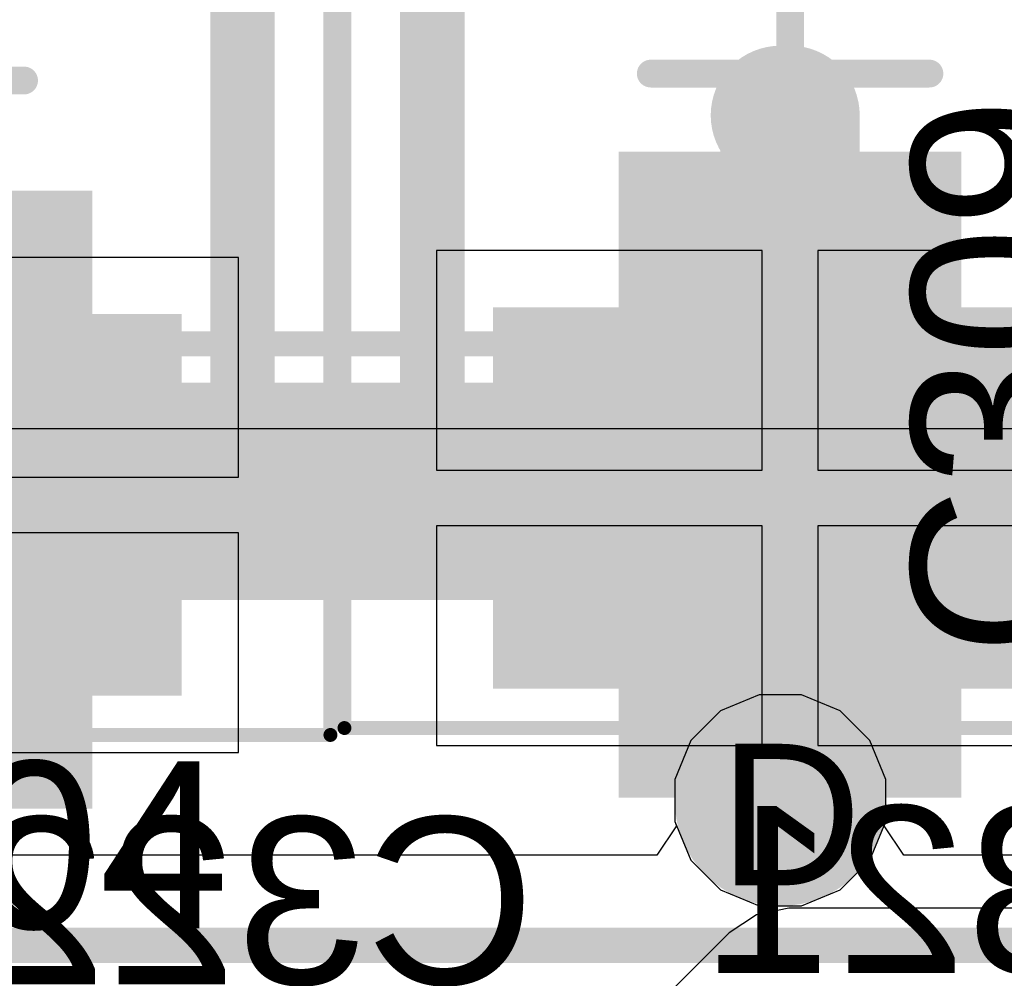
# Model space of a CAD drawing. Header units: inches. Extents: x -6 to 11.2, y -2.2 to 8.3.
# Tile 176 of 256: x 2.122 to 2.261, y 1.666 to 1.801. Entities that reach past the tile are written whole.
import ezdxf

# ---------------------------------------------------------------- set-up
doc = ezdxf.new("R2010")
doc.units = ezdxf.units.IN
doc.header["$MEASUREMENT"] = 0
for name, color, linetype in [('Board Layer Stack Bottom Overlay', 54, 'Continuous'), ('Board Layer Stack Bottom Solder', 6, 'Continuous'), ('Bottom Comp Body -Top13)-Comp Body -Bot14)', 56, 'Continuous'), ('Bottom Courtyard -Top15)-Courtyard -Bot16)', 56, 'Continuous'), ('Bottom Paste', 16, 'Continuous'), ('Drill Drawing', 1, 'Continuous'), ('Layer  6- Inner', 156, 'Continuous'), ('Layer 1- Top', 1, 'Continuous'), ('Layer 3- Inner', 16, 'Continuous'), ('Layer 4- Inner', 76, 'Continuous'), ('Layer 5- Inner', 90, 'Continuous'), ('Layer 7- PWR', 76, 'Continuous'), ('Layer 8- Bottom', 5, 'Continuous'), ('Top Overlay', 2, 'Continuous'), ('Via Holes', 16, 'Continuous')]:
    doc.layers.add(name, color=color, linetype=linetype)
doc.styles.add('Arial', font='txt', dxfattribs={"height": 0.2})

# ---------------------------------------------------------------- blocks, each defined once
blk = doc.blocks.new('L15006_M_____B_581')
at = {"layer": 'Board Layer Stack Bottom Solder'}
for points in [[(-0.08697, -0.04197), (-0.08697, 0.04197), (-0.03303, 0.04197), (-0.03303, -0.04197)], [(0.03303, -0.04197), (0.03303, 0.04197), (0.08697, 0.04197), (0.08697, -0.04197)]]:
    blk.add_hatch(color=6, dxfattribs=at).paths.add_polyline_path(points)
at = {"layer": 'Bottom Paste'}
for points in [[(-0.085, -0.04), (-0.085, 0.04), (-0.035, 0.04), (-0.035, -0.04)], [(0.035, -0.04), (0.035, 0.04), (0.085, 0.04), (0.085, -0.04)]]:
    blk.add_hatch(color=16, dxfattribs=at).paths.add_polyline_path(points)
at = {"layer": 'Layer 8- Bottom'}
for points in [[(-0.085, -0.04), (-0.085, 0.04), (-0.035, 0.04), (-0.035, -0.04)], [(0.035, -0.04), (0.035, 0.04), (0.085, 0.04), (0.085, -0.04)]]:
    blk.add_hatch(color=7, dxfattribs=at).paths.add_polyline_path(points)
at = {"layer": 'Board Layer Stack Bottom Overlay'}
for points in [[(-0.05, 0.05, 0.008, 0.008, 0), (0.05, 0.05, 0.008, 0.008, 0)], [(-0.05, -0.05, 0.008, 0.008, 0), (0.05, -0.05, 0.008, 0.008, 0)]]:
    blk.add_lwpolyline(points, format="xyseb", dxfattribs=at)
for points in [[(-0.052, 0.05, 0.004, 0.004, 1), (-0.048, 0.05, 0.004, 0.004, 1)], [(0.048, 0.05, 0.004, 0.004, 1), (0.052, 0.05, 0.004, 0.004, 1)], [(-0.052, -0.05, 0.004, 0.004, 1), (-0.048, -0.05, 0.004, 0.004, 1)], [(0.048, -0.05, 0.004, 0.004, 1), (0.052, -0.05, 0.004, 0.004, 1)]]:
    blk.add_lwpolyline(points, format="xyseb", close=True, dxfattribs=at)
at = {"layer": 'Bottom Comp Body -Top13)-Comp Body -Bot14)'}
for points in [[(-0.0689, 0.05315, 0.00394, 0.00394, 0), (-0.0689, -0.05315, 0.00394, 0.00394, 0)], [(-0.0689, 0.05315, 0.00394, 0.00394, 0), (0.0689, 0.05315, 0.00394, 0.00394, 0)], [(0.0689, 0.05315, 0.00394, 0.00394, 0), (0.0689, -0.05315, 0.00394, 0.00394, 0)], [(-0.0689, -0.05315, 0.00394, 0.00394, 0), (0.0689, -0.05315, 0.00394, 0.00394, 0)]]:
    blk.add_lwpolyline(points, format="xyseb", dxfattribs=at)
for points in [[(-0.06988, 0.05315, 0.00197, 0.00197, 1), (-0.06791, 0.05315, 0.00197, 0.00197, 1)], [(-0.06988, 0.05315, 0.00197, 0.00197, 1), (-0.06791, 0.05315, 0.00197, 0.00197, 1)], [(0.06791, 0.05315, 0.00197, 0.00197, 1), (0.06988, 0.05315, 0.00197, 0.00197, 1)], [(0.06791, 0.05315, 0.00197, 0.00197, 1), (0.06988, 0.05315, 0.00197, 0.00197, 1)], [(-0.06988, -0.05315, 0.00197, 0.00197, 1), (-0.06791, -0.05315, 0.00197, 0.00197, 1)], [(-0.06988, -0.05315, 0.00197, 0.00197, 1), (-0.06791, -0.05315, 0.00197, 0.00197, 1)], [(0.06791, -0.05315, 0.00197, 0.00197, 1), (0.06988, -0.05315, 0.00197, 0.00197, 1)], [(0.06791, -0.05315, 0.00197, 0.00197, 1), (0.06988, -0.05315, 0.00197, 0.00197, 1)]]:
    blk.add_lwpolyline(points, format="xyseb", close=True, dxfattribs=at)
at = {"layer": 'Bottom Courtyard -Top15)-Courtyard -Bot16)'}
for points in [[(-0.09252, 0.06299, 0.00197, 0.00197, 0), (-0.09252, -0.06299, 0.00197, 0.00197, 0)], [(-0.09252, 0.06299, 0.00197, 0.00197, 0), (0.09252, 0.06299, 0.00197, 0.00197, 0)], [(0.09252, 0.06299, 0.00197, 0.00197, 0), (0.09252, -0.06299, 0.00197, 0.00197, 0)], [(0, 0.01969, 0.00394, 0.00394, 0), (0, -0.01969, 0.00394, 0.00394, 0)], [(-0.01969, 0, 0.00394, 0.00394, 0), (0.01969, 0, 0.00394, 0.00394, 0)], [(-0.09252, -0.06299, 0.00197, 0.00197, 0), (0.09252, -0.06299, 0.00197, 0.00197, 0)]]:
    blk.add_lwpolyline(points, format="xyseb", dxfattribs=at)
for points in [[(-0.09301, 0.06299, 0.000984, 0.000984, 1), (-0.09203, 0.06299, 0.000984, 0.000984, 1)], [(-0.09301, 0.06299, 0.000984, 0.000984, 1), (-0.09203, 0.06299, 0.000984, 0.000984, 1)], [(0.09203, 0.06299, 0.000984, 0.000984, 1), (0.09301, 0.06299, 0.000984, 0.000984, 1)], [(0.09203, 0.06299, 0.000984, 0.000984, 1), (0.09301, 0.06299, 0.000984, 0.000984, 1)], [(-0.00098, 0.01969, 0.00197, 0.00197, 1), (0.00098, 0.01969, 0.00197, 0.00197, 1)], [(-0.02067, 0, 0.00197, 0.00197, 1), (-0.0187, 0, 0.00197, 0.00197, 1)], [(0.0187, 0, 0.00197, 0.00197, 1), (0.02067, 0, 0.00197, 0.00197, 1)], [(-0.00098, -0.01969, 0.00197, 0.00197, 1), (0.00098, -0.01969, 0.00197, 0.00197, 1)], [(-0.09301, -0.06299, 0.000984, 0.000984, 1), (-0.09203, -0.06299, 0.000984, 0.000984, 1)], [(-0.09301, -0.06299, 0.000984, 0.000984, 1), (-0.09203, -0.06299, 0.000984, 0.000984, 1)], [(0.09203, -0.06299, 0.000984, 0.000984, 1), (0.09301, -0.06299, 0.000984, 0.000984, 1)], [(0.09203, -0.06299, 0.000984, 0.000984, 1), (0.09301, -0.06299, 0.000984, 0.000984, 1)]]:
    blk.add_lwpolyline(points, format="xyseb", close=True, dxfattribs=at)
blk = doc.blocks.new('L15006_M_____B_582')
at = {"layer": 'Board Layer Stack Bottom Solder'}
for points in [[(-0.08697, -0.04197), (-0.08697, 0.04197), (-0.03303, 0.04197), (-0.03303, -0.04197)], [(0.03303, -0.04197), (0.03303, 0.04197), (0.08697, 0.04197), (0.08697, -0.04197)]]:
    blk.add_hatch(color=6, dxfattribs=at).paths.add_polyline_path(points)
at = {"layer": 'Bottom Paste'}
for points in [[(-0.085, -0.04), (-0.085, 0.04), (-0.035, 0.04), (-0.035, -0.04)], [(0.035, -0.04), (0.035, 0.04), (0.085, 0.04), (0.085, -0.04)]]:
    blk.add_hatch(color=16, dxfattribs=at).paths.add_polyline_path(points)
at = {"layer": 'Layer 8- Bottom'}
for points in [[(-0.085, -0.04), (-0.085, 0.04), (-0.035, 0.04), (-0.035, -0.04)], [(0.035, -0.04), (0.035, 0.04), (0.085, 0.04), (0.085, -0.04)]]:
    blk.add_hatch(color=7, dxfattribs=at).paths.add_polyline_path(points)
at = {"layer": 'Board Layer Stack Bottom Overlay'}
for points in [[(-0.05, 0.05, 0.008, 0.008, 0), (0.05, 0.05, 0.008, 0.008, 0)], [(-0.05, -0.05, 0.008, 0.008, 0), (0.05, -0.05, 0.008, 0.008, 0)]]:
    blk.add_lwpolyline(points, format="xyseb", dxfattribs=at)
for points in [[(-0.052, 0.05, 0.004, 0.004, 1), (-0.048, 0.05, 0.004, 0.004, 1)], [(0.048, 0.05, 0.004, 0.004, 1), (0.052, 0.05, 0.004, 0.004, 1)], [(-0.052, -0.05, 0.004, 0.004, 1), (-0.048, -0.05, 0.004, 0.004, 1)], [(0.048, -0.05, 0.004, 0.004, 1), (0.052, -0.05, 0.004, 0.004, 1)]]:
    blk.add_lwpolyline(points, format="xyseb", close=True, dxfattribs=at)
at = {"layer": 'Bottom Comp Body -Top13)-Comp Body -Bot14)'}
for points in [[(-0.0689, 0.05315, 0.00394, 0.00394, 0), (0.0689, 0.05315, 0.00394, 0.00394, 0)], [(-0.0689, 0.05315, 0.00394, 0.00394, 0), (-0.0689, -0.05315, 0.00394, 0.00394, 0)], [(0.0689, 0.05315, 0.00394, 0.00394, 0), (0.0689, -0.05315, 0.00394, 0.00394, 0)], [(-0.0689, -0.05315, 0.00394, 0.00394, 0), (0.0689, -0.05315, 0.00394, 0.00394, 0)]]:
    blk.add_lwpolyline(points, format="xyseb", dxfattribs=at)
for points in [[(-0.06988, 0.05315, 0.00197, 0.00197, 1), (-0.06791, 0.05315, 0.00197, 0.00197, 1)], [(-0.06988, 0.05315, 0.00197, 0.00197, 1), (-0.06791, 0.05315, 0.00197, 0.00197, 1)], [(0.06791, 0.05315, 0.00197, 0.00197, 1), (0.06988, 0.05315, 0.00197, 0.00197, 1)], [(0.06791, 0.05315, 0.00197, 0.00197, 1), (0.06988, 0.05315, 0.00197, 0.00197, 1)], [(-0.06988, -0.05315, 0.00197, 0.00197, 1), (-0.06791, -0.05315, 0.00197, 0.00197, 1)], [(-0.06988, -0.05315, 0.00197, 0.00197, 1), (-0.06791, -0.05315, 0.00197, 0.00197, 1)], [(0.06791, -0.05315, 0.00197, 0.00197, 1), (0.06988, -0.05315, 0.00197, 0.00197, 1)], [(0.06791, -0.05315, 0.00197, 0.00197, 1), (0.06988, -0.05315, 0.00197, 0.00197, 1)]]:
    blk.add_lwpolyline(points, format="xyseb", close=True, dxfattribs=at)
at = {"layer": 'Bottom Courtyard -Top15)-Courtyard -Bot16)'}
for points in [[(-0.09252, 0.06299, 0.00197, 0.00197, 0), (0.09252, 0.06299, 0.00197, 0.00197, 0)], [(-0.09252, 0.06299, 0.00197, 0.00197, 0), (-0.09252, -0.06299, 0.00197, 0.00197, 0)], [(0.09252, 0.06299, 0.00197, 0.00197, 0), (0.09252, -0.06299, 0.00197, 0.00197, 0)], [(0, 0.01969, 0.00394, 0.00394, 0), (0, -0.01969, 0.00394, 0.00394, 0)], [(-0.01969, 0, 0.00394, 0.00394, 0), (0.01969, 0, 0.00394, 0.00394, 0)], [(-0.09252, -0.06299, 0.00197, 0.00197, 0), (0.09252, -0.06299, 0.00197, 0.00197, 0)]]:
    blk.add_lwpolyline(points, format="xyseb", dxfattribs=at)
for points in [[(-0.09301, 0.06299, 0.000984, 0.000984, 1), (-0.09203, 0.06299, 0.000984, 0.000984, 1)], [(-0.09301, 0.06299, 0.000984, 0.000984, 1), (-0.09203, 0.06299, 0.000984, 0.000984, 1)], [(0.09203, 0.06299, 0.000984, 0.000984, 1), (0.09301, 0.06299, 0.000984, 0.000984, 1)], [(0.09203, 0.06299, 0.000984, 0.000984, 1), (0.09301, 0.06299, 0.000984, 0.000984, 1)], [(-0.00098, 0.01969, 0.00197, 0.00197, 1), (0.00098, 0.01969, 0.00197, 0.00197, 1)], [(-0.02067, 0, 0.00197, 0.00197, 1), (-0.0187, 0, 0.00197, 0.00197, 1)], [(0.0187, 0, 0.00197, 0.00197, 1), (0.02067, 0, 0.00197, 0.00197, 1)], [(-0.00098, -0.01969, 0.00197, 0.00197, 1), (0.00098, -0.01969, 0.00197, 0.00197, 1)], [(-0.09301, -0.06299, 0.000984, 0.000984, 1), (-0.09203, -0.06299, 0.000984, 0.000984, 1)], [(-0.09301, -0.06299, 0.000984, 0.000984, 1), (-0.09203, -0.06299, 0.000984, 0.000984, 1)], [(0.09203, -0.06299, 0.000984, 0.000984, 1), (0.09301, -0.06299, 0.000984, 0.000984, 1)], [(0.09203, -0.06299, 0.000984, 0.000984, 1), (0.09301, -0.06299, 0.000984, 0.000984, 1)]]:
    blk.add_lwpolyline(points, format="xyseb", close=True, dxfattribs=at)

msp = doc.modelspace()

# ---------------------------------------------------------------- hatches: boundary and pattern name
at = {"layer": 'Layer 1- Top'}
h = msp.add_hatch(color=7, dxfattribs=at)
edge = h.paths.add_edge_path()
edge.add_arc((2.22953, 1.69094), 0.00984, 0, 360)
at = {"layer": 'Layer 3- Inner'}
h = msp.add_hatch(color=7, dxfattribs=at)
edge = h.paths.add_edge_path()
edge.add_arc((2.22953, 1.69094), 0.00984, 0, 360)
at = {"layer": 'Layer 5- Inner'}
h = msp.add_hatch(color=7, dxfattribs=at)
edge = h.paths.add_edge_path()
edge.add_arc((2.22953, 1.69094), 0.00984, 0, 360)
at = {"layer": 'Layer 7- PWR'}
h = msp.add_hatch(color=7, dxfattribs=at)
edge = h.paths.add_edge_path()
edge.add_arc((2.22953, 1.69094), 0.01492, 0, 360)
at = {"layer": 'Layer 8- Bottom'}
for points in [[(2.20669, 1.69134), (2.25512, 1.69134), (2.25512, 1.78268), (2.20669, 1.78268)], [(2.07362, 1.68976), (2.13228, 1.68976), (2.13228, 1.77717), (2.07362, 1.77717)], [(2.04685, 1.71929), (2.28858, 1.71929), (2.28858, 1.75), (2.04685, 1.75)]]:
    msp.add_hatch(color=7, dxfattribs=at).paths.add_polyline_path(points)
h = msp.add_hatch(color=7, dxfattribs=at)
edge = h.paths.add_edge_path()
edge.add_arc((2.22953, 1.69094), 0.00984, 0, 360)
at = {"layer": 'Via Holes'}
h = msp.add_hatch(color=7, dxfattribs=at)
edge = h.paths.add_edge_path()
edge.add_arc((2.22953, 1.69094), 0.00492, 0, 360)

# ---------------------------------------------------------------- linework, layer by layer
at = {"layer": 'Layer  6- Inner'}
for p, q in [((2.22656, 1.70587), (2.22108, 1.70359)), ((2.2325, 1.70587), (2.22656, 1.70587)), ((2.23798, 1.70359), (2.2325, 1.70587)), ((2.22108, 1.70359), (2.21688, 1.6994)), ((2.24218, 1.6994), (2.23798, 1.70359)), ((2.21688, 1.6994), (2.21461, 1.69391)), ((2.24445, 1.69391), (2.24218, 1.6994)), ((2.21461, 1.69391), (2.21461, 1.68798)), ((2.24445, 1.68798), (2.24445, 1.69391)), ((2.21486, 1.68737), (2.21208, 1.68322)), ((2.21461, 1.68798), (2.21486, 1.68737)), ((2.2442, 1.68737), (2.24445, 1.68798)), ((2.24698, 1.68322), (2.2442, 1.68737)), ((2.21208, 1.68322), (2.11902, 1.68322)), ((2.42267, 1.68322), (2.24698, 1.68322))]:
    msp.add_line(p, q, dxfattribs=at)
msp.add_lwpolyline([(1.45902, 1.67047, 0.005, 0.005, 0), (2.42795, 1.67047, 0.005, 0.005, 0)], format="xyseb", dxfattribs=at)
at = {"layer": 'Layer 1- Top'}
for p, q in [((2.23071, 1.6757), (2.22615, 1.67479)), ((2.41908, 1.6757), (2.23071, 1.6757)), ((2.22615, 1.67479), (2.22228, 1.67221)), ((2.22228, 1.67221), (2.16322, 1.61315))]:
    msp.add_line(p, q, dxfattribs=at)
at = {"layer": 'Layer 3- Inner'}
msp.add_line((1.9653, 1.74351), (2.43463, 1.74351), dxfattribs=at)
msp.add_lwpolyline([(1.96654, 1.75551, 0.00354, 0.00354, 0), (2.77913, 1.75551, 0.00354, 0.00354, 0)], format="xyseb", dxfattribs=at)
at = {"layer": 'Layer 4- Inner'}
for p, q in [((2.22656, 1.70587), (2.22108, 1.70359)), ((2.2325, 1.70587), (2.22656, 1.70587)), ((2.23798, 1.70359), (2.2325, 1.70587)), ((2.22108, 1.70359), (2.21688, 1.6994)), ((2.24218, 1.6994), (2.23798, 1.70359)), ((2.21688, 1.6994), (2.21461, 1.69391)), ((2.24445, 1.69391), (2.24218, 1.6994)), ((2.21461, 1.69391), (2.21461, 1.68798)), ((2.24445, 1.68798), (2.24445, 1.69391)), ((2.21461, 1.68798), (2.21688, 1.68249)), ((2.24218, 1.68249), (2.24445, 1.68798)), ((2.21688, 1.68249), (2.22108, 1.6783)), ((2.23798, 1.6783), (2.24218, 1.68249)), ((2.22108, 1.6783), (2.22656, 1.67602)), ((2.2325, 1.67602), (2.23798, 1.6783)), ((2.22656, 1.67602), (2.2325, 1.67602))]:
    msp.add_line(p, q, dxfattribs=at)
at = {"layer": 'Layer 8- Bottom'}
for p, q in [((2.15295, 1.76772), (2.10689, 1.76772)), ((2.15295, 1.73665), (2.15295, 1.76772)), ((2.22697, 1.7687), (2.18091, 1.7687)), ((2.18091, 1.7687), (2.18091, 1.73764)), ((2.22697, 1.73764), (2.22697, 1.7687)), ((2.28091, 1.7687), (2.23484, 1.7687)), ((2.23484, 1.7687), (2.23484, 1.73764)), ((2.18091, 1.73764), (2.22697, 1.73764)), ((2.23484, 1.73764), (2.28091, 1.73764)), ((2.10689, 1.73665), (2.15295, 1.73665)), ((2.15295, 1.72878), (2.10689, 1.72878)), ((2.15295, 1.69772), (2.15295, 1.72878)), ((2.22697, 1.72976), (2.18091, 1.72976)), ((2.18091, 1.72976), (2.18091, 1.6987)), ((2.22697, 1.6987), (2.22697, 1.72976)), ((2.28091, 1.72976), (2.23484, 1.72976)), ((2.23484, 1.72976), (2.23484, 1.6987)), ((2.18091, 1.6987), (2.22697, 1.6987)), ((2.23484, 1.6987), (2.28091, 1.6987)), ((2.10689, 1.69772), (2.15295, 1.69772))]:
    msp.add_line(p, q, dxfattribs=at)
for points in [[(2.22953, 1.7878, 0.01969, 0.01969, 0), (2.23091, 1.7878, 0.01969, 0.01969, 0)], [(2.23091, 1.73425, 0.01969, 0.01969, 0), (2.23091, 1.7878, 0.01969, 0.01969, 0)], [(2.17126, 1.73425, 0.01969, 0.01969, 0), (2.17126, 1.73661, 0.01969, 0.01969, 0)], [(2.17126, 1.73425, 0.01969, 0.01969, 0), (2.23091, 1.73425, 0.01969, 0.01969, 0)], [(2.23091, 1.73425, 0.01969, 0.01969, 0), (2.28701, 1.73425, 0.01969, 0.01969, 0)], [(2.23091, 1.7337, 0.01969, 0.01969, 0), (2.23091, 1.73425, 0.01969, 0.01969, 0)], [(2.10295, 1.73307, 0.01969, 0.01969, 0), (2.15748, 1.73307, 0.01969, 0.01969, 0)], [(2.23091, 1.69232, 0.01969, 0.01969, 0), (2.23091, 1.7337, 0.01969, 0.01969, 0)], [(2.22953, 1.69094, 0.01969, 0.01969, 0), (2.23091, 1.69232, 0.01969, 0.01969, 0)]]:
    msp.add_lwpolyline(points, format="xyseb", dxfattribs=at)
for points in [[(2.22461, 1.7878, 0.00984, 0.00984, 1), (2.23445, 1.7878, 0.00984, 0.00984, 1)], [(2.22598, 1.7878, 0.00984, 0.00984, 1), (2.23583, 1.7878, 0.00984, 0.00984, 1)], [(2.22598, 1.7878, 0.00984, 0.00984, 1), (2.23583, 1.7878, 0.00984, 0.00984, 1)], [(2.16634, 1.73661, 0.00984, 0.00984, 1), (2.17618, 1.73661, 0.00984, 0.00984, 1)], [(2.16634, 1.73425, 0.00984, 0.00984, 1), (2.17618, 1.73425, 0.00984, 0.00984, 1)], [(2.16634, 1.73425, 0.00984, 0.00984, 1), (2.17618, 1.73425, 0.00984, 0.00984, 1)], [(2.22598, 1.73425, 0.00984, 0.00984, 1), (2.23583, 1.73425, 0.00984, 0.00984, 1)], [(2.22598, 1.73425, 0.00984, 0.00984, 1), (2.23583, 1.73425, 0.00984, 0.00984, 1)], [(2.22598, 1.73425, 0.00984, 0.00984, 1), (2.23583, 1.73425, 0.00984, 0.00984, 1)], [(2.22598, 1.73425, 0.00984, 0.00984, 1), (2.23583, 1.73425, 0.00984, 0.00984, 1)], [(2.15256, 1.73307, 0.00984, 0.00984, 1), (2.1624, 1.73307, 0.00984, 0.00984, 1)], [(2.22598, 1.7337, 0.00984, 0.00984, 1), (2.23583, 1.7337, 0.00984, 0.00984, 1)], [(2.22598, 1.7337, 0.00984, 0.00984, 1), (2.23583, 1.7337, 0.00984, 0.00984, 1)], [(2.22598, 1.69232, 0.00984, 0.00984, 1), (2.23583, 1.69232, 0.00984, 0.00984, 1)], [(2.22598, 1.69232, 0.00984, 0.00984, 1), (2.23583, 1.69232, 0.00984, 0.00984, 1)], [(2.22461, 1.69094, 0.00984, 0.00984, 1), (2.23445, 1.69094, 0.00984, 0.00984, 1)]]:
    msp.add_lwpolyline(points, format="xyseb", close=True, dxfattribs=at)

# ---------------------------------------------------------------- block references
at = {"rotation": 90}
for name, p in [('L15006_M_____B_582', (2.23091, 1.7937)), ('L15006_M_____B_581', (2.10295, 1.79272))]:
    msp.add_blockref(name, p, dxfattribs=at)

# ---------------------------------------------------------------- texts
at = {"layer": 'Board Layer Stack Bottom Overlay', "style": 'Arial', "text_generation_flag": 2}
for s, p in [('C321', (2.29802, 1.66654)), ('C322', (2.19487, 1.66496))]:
    msp.add_text(s, height=0.023622, dxfattribs=at).set_placement(p)
at = {"layer": 'Drill Drawing', "style": 'Arial'}
msp.add_text('D', height=0.02, dxfattribs=at).set_placement((2.22086, 1.67895))
at = {"layer": 'Top Overlay', "style": 'Arial'}
msp.add_text('C309', height=0.023622, rotation=90, dxfattribs=at).set_placement((2.27165, 1.71143))
msp.add_text('TP304', height=0.023622, dxfattribs=at).set_placement((2.05435, 1.67284))

doc.saveas('drawing.dxf')
